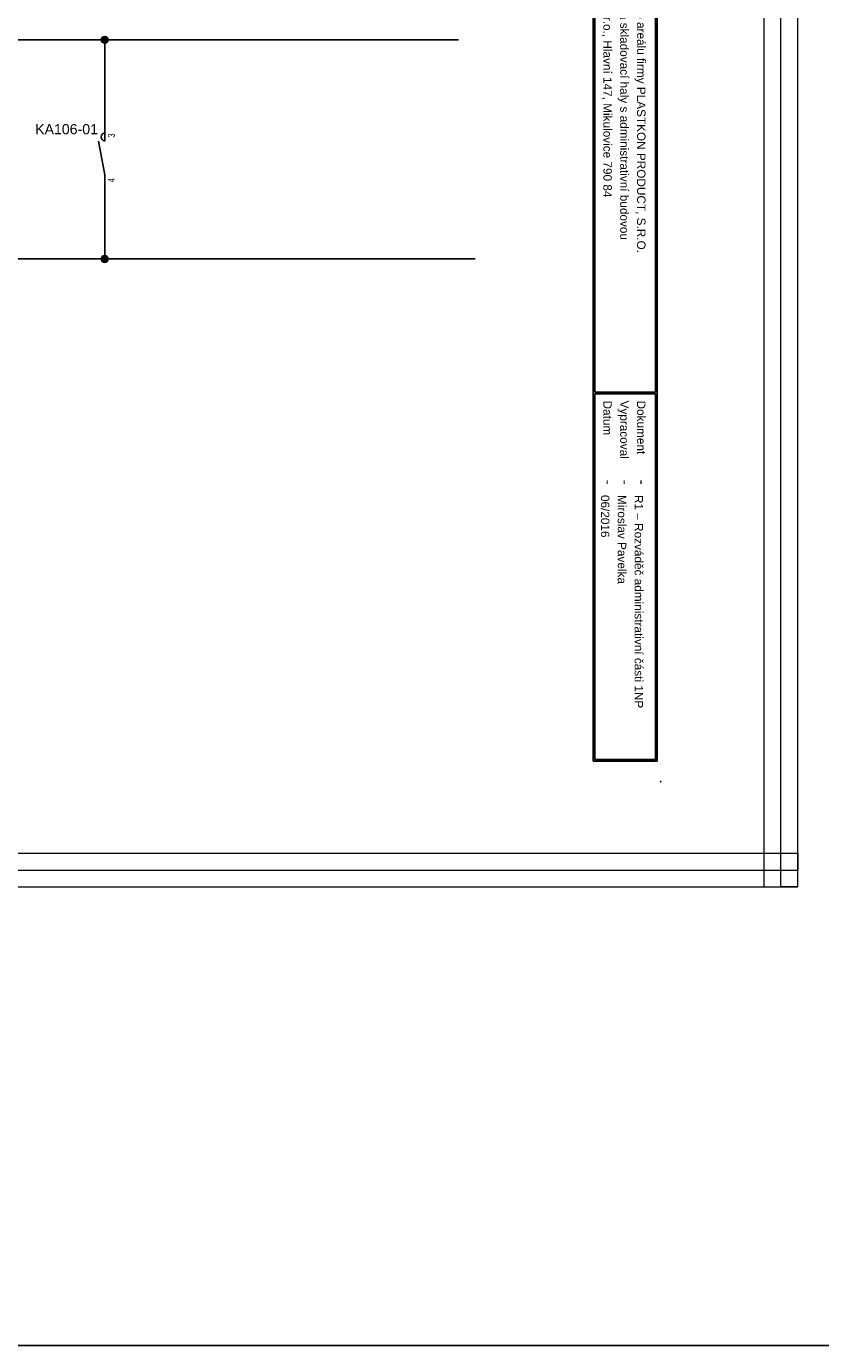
# Model space of a CAD drawing. Extents: x -9683 to -1855, y 4058 to 4698.
# Tile 23 of 50: x -6288 to -6053, y 4058 to 4449. Entities that reach past the tile are written whole.
import ezdxf
from ezdxf.enums import TextEntityAlignment as Align

# ---------------------------------------------------------------- set-up
doc = ezdxf.new("R2010")
doc.units = 0
doc.header["$MEASUREMENT"] = 0
for name, color, linetype in [('1-KRESBA', 7, 'Continuous'), ('__Bílá', 7, 'Continuous'), ('__Vínová 220', 220, 'Continuous')]:
    doc.layers.add(name, color=color, linetype=linetype)
doc.styles.add('Arial', font='arial.ttf')

# ---------------------------------------------------------------- blocks, each defined once
blk = doc.blocks.new('BLK_Razítko_malé_pro_rozváděče')
at = {"layer": '__Bílá'}
for p, q in [((15, -1), (15, -20)), ((15, -1), (294, -1)), ((15.5, -1.5), (15.5, -19.5)), ((15.5, -1.5), (184.5, -1.5)), ((184.5, -1.5), (184.5, -19.5)), ((185, -1.5), (185, -19.5)), ((185, -1.5), (293.5, -1.5)), ((293.5, -19.5), (293.5, -1.5)), ((294, -20), (294, -1)), ((15.5, -19.5), (184.5, -19.5)), ((185, -19.5), (293.5, -19.5)), ((15, -20), (294, -20)), ((15, -405), (15, -419)), ((15, -405), (294, -405)), ((15.5, -405.5), (15.5, -418.5)), ((15.5, -405.5), (194.5, -405.5)), ((194.5, -405.5), (194.5, -418.5)), ((195, -405.5), (195, -418.5)), ((195, -405.5), (293.5, -405.5)), ((293.5, -405.5), (293.5, -418.5)), ((294, -405), (294, -419)), ((15.5, -418.5), (194.5, -418.5)), ((195, -418.5), (293.5, -418.5)), ((15, -419), (294, -419))]:
    blk.add_line(p, q, dxfattribs=at)
for p in [(0, 0), (300, 0), (0, -420), (300, -420)]:
    blk.add_point(p, dxfattribs=at)
at = {"layer": '__Bílá', "style": 'Arial'}
for s, height, p in [('-', 3, (38, -7)), ('Dokument', 2.5, (187, -7)), ('-', 3, (210.5, -7)), ('SO/PS', 2.5, (17.5, -12)), ('-', 3, (38, -12)), ('Vypracoval', 2.5, (187, -12)), ('-', 3, (210.5, -12)), ('Investor', 2.5, (17.5, -17)), ('Datum', 2.5, (187, -17)), ('-', 3, (38, -17)), ('-', 3, (210.5, -17)), ('PVLK PROJECT s.r.o. , Langrova 195/33,  787 01 Šumperk', 2.5, (17.5, -411)), ('Copyright © 2012 PVLK', 2.5, (197, -411)), ('Telefon: 773 836 685, mobil: 777 848 204, e-mail: %%Upavelka@pvlk.cz', 2.5, (17.5, -416)), ('Číslo dokumentu .....', 2.5, (197, -416))]:
    blk.add_text(s, height=height, dxfattribs=at).set_placement(p)
at = {"layer": '__Vínová 220', "char_height": 2.5, "attachment_point": 7, "style": 'Arial'}
for s, insert in [('715 0908', (17.5, -7)), ('Rozšíření výrobního areálu firmy PLASTKON PRODUCT, S.R.O.', (42.5, -7.75)), ('R1 – Rozváděč administrativní části 1NP', (215, -7.75)), ('SO 02 - Novostavba skladovací haly s administrativní budovou', (42.5, -12.75)), ('Miroslav Pavelka', (215, -12.75)), ('Plastkon product, s.r.o., Hlavní 147, Mikulovice 790 84', (42.5, -17.75)), ('06/2016', (215, -17.75))]:
    blk.add_mtext(s, dxfattribs=dict(at, insert=insert))
at = {"layer": '__Vínová 220', "style": 'Arial'}
blk.add_attdef('ČÍSLO', text='', height=4, dxfattribs=at).set_placement((290, -416), align=Align.RIGHT)
blk = doc.blocks.new('Kontakt stykače')
for p, q in [((0, -5), (0, 0)), ((-1.82, -5), (0, -15)), ((0, -15), (0, -20))]:
    blk.add_line(p, q)
blk.add_arc((0.15, -3.8), 1.21, 97.3062, 262.6938)
at = {"style": 'Arial'}
blk.add_attdef('POPIS', text='', height=3, dxfattribs=at).set_placement((-2, -3), align=Align.RIGHT)
at = {"style": 'Arial', "width": 0.8}
blk.add_attdef('NO2', (3, -4), '', height=2, rotation=90, dxfattribs=at)
blk.add_attdef('CO2', text='', height=2, rotation=90, dxfattribs=at).set_placement((3, -16), align=Align.RIGHT)
blk = doc.blocks.new('L0001A01')
h = blk.add_hatch(color=256)
edge = h.paths.add_edge_path()
edge.add_arc((0, 0), 1, 0, 360)
blk.add_circle((0, 0), 1)

msp = doc.modelspace()

# ---------------------------------------------------------------- linework, layer by layer
at = {"layer": '1-KRESBA'}
for p, q in [((-6160, 4445), (-6455, 4445)), ((-6265, 4420), (-6265, 4445)), ((-6265, 4420), (-6265, 4425)), ((-6265, 4400), (-6265, 4395)), ((-6265, 4380), (-6265, 4400)), ((-6340, 4380), (-6155, 4380))]:
    msp.add_line(p, q, dxfattribs=at)
at = {"layer": '1-KRESBA', "color": 3}
msp.add_lwpolyline([(-9683.45, 4697.61), (-1855.12, 4697.61), (-1855.12, 4057.66), (-9683.45, 4057.66)], close=True, dxfattribs=at)
at = {"layer": '__Vínová 220', "lineweight": 0}
for p, q in [((-6069.31, 4193.74), (-6069.31, 4559.82)), ((-6064.31, 4193.74), (-6064.31, 4559.82)), ((-6059.31, 4193.74), (-6059.31, 4559.82)), ((-6555.71, 4203.74), (-6059.31, 4203.74)), ((-6059.31, 4203.74), (-6059.31, 4198.74)), ((-6555.71, 4198.74), (-6059.31, 4198.74)), ((-6059.31, 4193.74), (-6059.31, 4198.74)), ((-6555.71, 4193.74), (-6059.31, 4193.74)), ((-6069.31, 4193.74), (-6064.31, 4193.74)), ((-6059.31, 4193.74), (-6064.31, 4193.74))]:
    msp.add_line(p, q, dxfattribs=at)

# ---------------------------------------------------------------- block references
at = {"layer": '1-KRESBA', "rotation": 270}
msp.add_blockref('BLK_Razítko_malé_pro_rozváděče', (-6100, 4525), dxfattribs=at).add_auto_attribs({'ČÍSLO': '22.7'})
at = {"layer": '1-KRESBA', "color": 250, "linetype": 'Continuous'}
for p in [(-6265, 4445), (-6265, 4380)]:
    msp.add_blockref('L0001A01', p, dxfattribs=at)
at = {"layer": '1-KRESBA'}
msp.add_blockref('Kontakt stykače', (-6265, 4420), dxfattribs=at).add_auto_attribs({'POPIS': 'KA106-01', 'CO2': '4', 'NO2': '3'})

doc.saveas('drawing.dxf')
